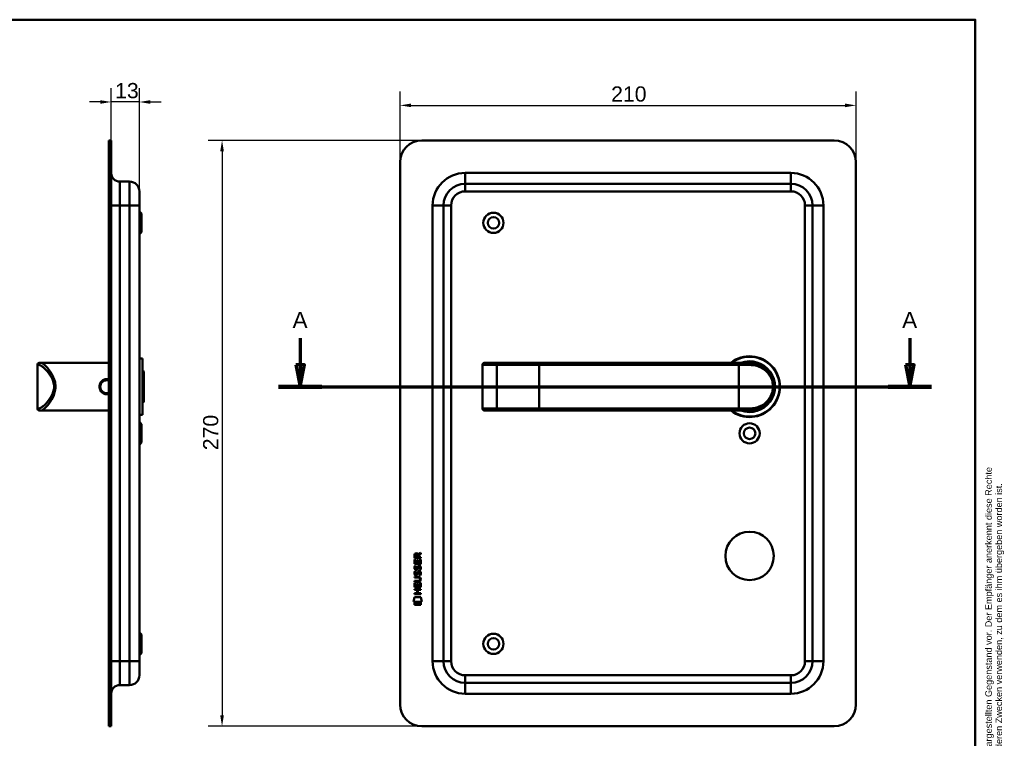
# Model space of a CAD drawing. Header units: millimetres. Extents: x 20 to 833, y 20 to 574.
# Tile 6 of 6: x 380 to 833, y 243 to 574. Entities that reach past the tile are written whole.
import ezdxf
from ezdxf.enums import TextEntityAlignment as Align

# ---------------------------------------------------------------- set-up
doc = ezdxf.new("R2010")
doc.units = ezdxf.units.MM
doc.header["$LTSCALE"] = 2
for name, color, linetype, lineweight in [('Bemaßungen(DIN)', 7, 'Continuous', 25), ('Schnittansichtslinien(DIN)', 7, 'Continuous', 70), ('Sichtbare Kanten(DIN)', 7, 'Continuous', 50), ('Sichtbare tangentiale Kanten(DIN)', 7, 'Continuous', 50), ('Skizziergeometrie(DIN)', 7, 'Continuous', 50), ('Skizzierlinie(DIN)', 7, 'Continuous', 25), ('Symbole(DIN)', 7, 'Continuous', 25)]:
    doc.layers.add(name, color=color, linetype=linetype, lineweight=lineweight)
doc.styles.add('Aktuell-DIN', font='arial.ttf')
doc.styles.add('Aktuell-DINGroßer Text', font='arial.ttf')
doc.styles.add('STANDARD-DIN~0', font='arial.ttf')
doc.styles.add('Textstil10', font='arial.ttf')
doc.styles.add('Textstil41', font='arial.ttf', dxfattribs={"width": 0.8})
doc.styles.add('Textstil83', font='arial.ttf', dxfattribs={"width": 0.8})
doc.dimstyles.new('CAD-LAN', dxfattribs={"dimscale": 2, "dimtxt": 3.5, "dimasz": 2.5, "dimexe": 3.175, "dimexo": 0, "dimgap": 0.8, "dimtad": 1, "dimrnd": 1e-08, "dimtxsty": 'STANDARD-DIN~0', "dimcen": 0.09, "dimdle": 10, "dimclrd": 250, "dimclre": 250, "dimclrt": 250, "dimadec": 0, "dimazin": 2, "dimtfac": 1, "dimtmove": 0, "dimatfit": 3, "dimfxl": 1, "dimtolj": 1, "dimtzin": 0, "dimlwd": 25, "dimlwe": 25, "dimarcsym": 0})

# ---------------------------------------------------------------- blocks, each defined once
blk = doc.blocks.new('Ränder Standardrahmen')
at = {"layer": 'Skizziergeometrie(DIN)', "flags": 128}
blk.add_lwpolyline([(10, 10), (10, 287), (410, 287), (410, 10), (10, 10)], dxfattribs=at)
blk = doc.blocks.new('Schriftfelder Heusser')
at = {"layer": 'Skizziergeometrie(DIN)'}
for p, q in [((101, 229.92), (101, 236.92)), ((101, 236.92), (291, 236.92)), ((111, 229.92), (111, 236.92)), ((123, 229.92), (123, 236.92)), ((232, 229.92), (232, 236.92)), ((256, 229.92), (256, 236.92)), ((291, 236.92), (291, 229.92)), ((101, 191.42), (101, 229.92)), ((101, 229.92), (291, 229.92)), ((111, 229.92), (111, 221.42)), ((123, 229.92), (123, 221.42)), ((232, 229.92), (232, 221.42)), ((256, 229.92), (256, 221.42)), ((291, 229.92), (291, 191.42)), ((101, 221.42), (291, 221.42)), ((150, 221.42), (150, 204.42)), ((198.85, 221.42), (198.85, 204.42)), ((216.35, 221.42), (216.35, 204.42)), ((238.35, 221.42), (238.35, 204.42)), ((278, 221.42), (278, 191.42)), ((278, 208.67), (291, 208.67)), ((101, 204.42), (291, 204.42)), ((142, 204.42), (142, 191.42)), ((236, 204.42), (236, 191.42)), ((278, 200.17), (291, 200.17)), ((291, 191.42), (101, 191.42))]:
    blk.add_line(p, q, dxfattribs=at)
at = {"layer": 'Skizzierlinie(DIN)'}
for p, q in [((113.5, 221.42), (113.5, 204.42)), ((118, 221.42), (118, 204.42)), ((162.35, 221.42), (162.35, 204.42)), ((166.85, 221.42), (166.85, 204.42)), ((113.5, 217.17), (150, 217.17)), ((162.35, 217.17), (278, 217.17)), ((113.5, 212.92), (150, 212.92)), ((162.35, 212.92), (278, 212.92)), ((113.5, 208.67), (150, 208.67)), ((162.35, 208.67), (278, 208.67))]:
    blk.add_line(p, q, dxfattribs=at)
for centre in [(115.75, 219.25), (164.6, 219.25), (115.75, 215.04), (164.6, 215.04), (115.75, 210.79), (164.6, 210.79), (115.75, 206.54), (164.6, 206.54)]:
    blk.add_circle(centre, 1.75, dxfattribs=at)
at = {"layer": 'Symbole(DIN)', "color": 7, "insert": (293.33, 191.7), "char_height": 1.5, "width": 182.3003, "attachment_point": 1, "rotation": 90, "line_spacing_factor": 0.944221, "style": 'Aktuell-DIN'}
blk.add_mtext('\\fArial|b0|i0;\\H1.5000;Die Schlossfabrik Heusser AG ist Eigentümerin dieses Dokumentes und behält sich alle Rechte an diesem und dem dargestellten Gegenstand vor. Der Empfänger anerkennt diese Rechte\\Pund wird das Dokument nicht ohne schriftliche Ermächtigung der Eigentümerin Dritten zugänglich machen oder zu anderen Zwecken verwenden, zu dem es ihm übergeben worden ist.\\P ', dxfattribs=at)
at = {"layer": 'Symbole(DIN)', "color": 179, "true_color": 0x262659, "style": 'Aktuell-DIN'}
for s, insert, char_height, attachment_point in [('Pos.', (106, 227), 2.489, 2), ('Menge', (117, 227), 2.489, 2), ('Benennung', (125.81, 225.38), 2.489, 4), ('B-Nummer', (234.74, 225.62), 2.489, 4), ('Material', (265.02, 225.62), 2.489, 5), ('\\fArial|b0|i0;a', (115.81, 219.53), 2, 5), ('\\fArial|b0|i0;e', (164.54, 219.53), 2, 5), ('\\fArial|b0|i0;Gezeichnet', (200.05, 219.23), 2, 4), ('\\fArial|b0|i0;b', (115.75, 215), 2, 5), ('\\fArial|b0|i0;f', (164.55, 215.06), 2, 5), ('\\fArial|b0|i0;Freigegeben', (199.92, 216), 2, 1), ('\\fArial|b0|i0;c', (115.75, 211.01), 2, 5), ('\\fArial|b0|i0;g', (164.63, 211.05), 2, 5), ('\\fArial|b0|i0;Projekt', (200, 211.98), 2, 1), ('\\fArial|b0|i0;d', (115.76, 206.55), 2, 5), ('\\fArial|b0|i0;h', (164.55, 206.57), 2, 5), ('\\fArial|b0|i0;CAD-Nr.', (200, 207.5), 2, 1), ('\\fArial|b0|i0;\\H2.0000;Massstab', (284.39, 206.37), 2, 5), ('\\fArial|b0|i0;\\H2.0000;Baugruppe', (143.1, 203.73), 2, 1), ('\\fArial|b0|i0;Zeichnungs-Nr.', (237, 203.5), 2, 1), ('\\fArial|b0|i0;\\H2.5000;4853 Murgenthal', (113.33, 192.46), 2.5, 7)]:
    blk.add_mtext(s, dxfattribs=dict(at, insert=insert, char_height=char_height, attachment_point=attachment_point))
at = {"layer": 'Symbole(DIN)', "color": 179, "true_color": 0x262659, "attachment_point": 5, "style": 'Aktuell-DIN'}
for s, insert, char_height, width in [('Änd.', (107.21, 213), 2.489, 12.3494), ('Änd.', (156.12, 212.76), 2.489, 12.3494), ('\\fArial|b0|i0;Änderung', (284.51, 202.33), 2, 12.1143)]:
    blk.add_mtext(s, dxfattribs=dict(at, insert=insert, char_height=char_height, width=width))
at = {"layer": 'Symbole(DIN)', "color": 7, "insert": (143.1, 196.62), "char_height": 4.5, "width": 90.18, "attachment_point": 4, "style": 'Aktuell-DIN'}
blk.add_mtext('\\fArial|b0|i0;\\W0.90;\\H4.5000;Heusser-Muschel Serie 6  EN179', dxfattribs=at)
at = {"layer": 'Symbole(DIN)', "color": 179, "true_color": 0x262659, "style": 'Textstil10'}
blk.add_attdef('ERSTELLUNGSDATUM_001', (217.26, 218.29), '', height=2, dxfattribs=at)
at = {"layer": 'Symbole(DIN)', "color": 179, "true_color": 0x262659}
for tag, height, style, p in [('AUTOR', 2.49, 'Aktuell-DIN', (240.03, 219.26)), ('KONTROLLDATUM', 2, 'Textstil10', (217.42, 215.04)), ('KONTROLLIERT_VON', 2, 'Textstil10', (239.98, 215.05))]:
    blk.add_attdef(tag, text='', height=height, dxfattribs=dict(at, style=style)).set_placement(p, align=Align.MIDDLE_LEFT)
at = {"layer": 'Symbole(DIN)', "color": 7, "style": 'Textstil83', "width": 0.8}
blk.add_attdef('Anfänglicher_Ansichtsmaßstab_001', (281.57, 213.34), '', height=2.3, dxfattribs=at)
at = {"layer": 'Symbole(DIN)', "color": 179, "true_color": 0x262659, "style": 'Textstil10'}
blk.add_attdef('PROJEKT', text='', height=2, dxfattribs=at).set_placement((217.77, 209.72), align=Align.BOTTOM_LEFT)
at = {"layer": 'Symbole(DIN)', "color": 7, "style": 'Textstil41', "width": 0.8}
blk.add_attdef('STATUS', text='', height=5, dxfattribs=at).set_placement((284.53, 195.86), align=Align.MIDDLE_CENTER)
blk = doc.blocks.new('*D19')
at = {"layer": 'Bemaßungen(DIN)', "color": 250, "linetype": 'Continuous', "lineweight": 25, "true_color": 0x3f3f3f, "transparency": 16777216}
for p, q in [((422.02, 518.38), (422.02, 542.42)), ((435.02, 494.88), (435.02, 542.42)), ((417.02, 536.07), (412.02, 536.07)), ((435.02, 536.07), (422.02, 536.07)), ((440.02, 536.07), (445.02, 536.07))]:
    blk.add_line(p, q, dxfattribs=at)
at = {"layer": 'Bemaßungen(DIN)', "color": 250, "linetype": 'Continuous', "true_color": 0x3f3f3f, "transparency": 16777216}
for points in [[(417.02, 536.9), (417.02, 535.24), (422.02, 536.07)], [(440.02, 536.9), (440.02, 535.24), (435.02, 536.07)]]:
    blk.add_solid(points, dxfattribs=at)
at = {"layer": 'Defpoints', "color": 0, "linetype": 'Continuous', "transparency": 16777216}
for p in [(422.02, 536.07), (422.02, 518.38), (435.02, 494.88)]:
    blk.add_point(p, dxfattribs=at)
at = {"layer": 'Bemaßungen(DIN)', "color": 250, "linetype": 'Continuous', "lineweight": 25, "true_color": 0x3f3f3f, "transparency": 16777216, "insert": (423.84, 544.82), "char_height": 7, "attachment_point": 1, "style": 'STANDARD-DIN~0'}
blk.add_mtext('\\A1;13', dxfattribs=at)
blk = doc.blocks.new('*D20')
at = {"layer": 'Bemaßungen(DIN)', "color": 250, "linetype": 'Continuous', "lineweight": 25, "true_color": 0x3f3f3f, "transparency": 16777216}
for p, q in [((555.1, 508.38), (555.1, 540.86)), ((765.1, 508.38), (765.1, 540.86)), ((560.1, 534.51), (760.1, 534.51))]:
    blk.add_line(p, q, dxfattribs=at)
at = {"layer": 'Bemaßungen(DIN)', "color": 250, "linetype": 'Continuous', "true_color": 0x3f3f3f, "transparency": 16777216}
for points in [[(560.1, 535.35), (560.1, 533.68), (555.1, 534.51)], [(760.1, 535.35), (760.1, 533.68), (765.1, 534.51)]]:
    blk.add_solid(points, dxfattribs=at)
at = {"layer": 'Defpoints', "color": 0, "linetype": 'Continuous', "transparency": 16777216}
for p in [(765.1, 534.51), (555.1, 508.38), (765.1, 508.38)]:
    blk.add_point(p, dxfattribs=at)
at = {"layer": 'Bemaßungen(DIN)', "color": 250, "linetype": 'Continuous', "lineweight": 25, "true_color": 0x3f3f3f, "transparency": 16777216, "insert": (652.31, 543.26), "char_height": 7, "attachment_point": 1, "style": 'STANDARD-DIN~0'}
blk.add_mtext('\\A1;210', dxfattribs=at)
blk = doc.blocks.new('*D21')
at = {"layer": 'Bemaßungen(DIN)', "color": 250, "linetype": 'Continuous', "lineweight": 25, "true_color": 0x3f3f3f, "transparency": 16777216}
for p, q in [((565.1, 518.38), (466.75, 518.38)), ((473.1, 513.38), (473.1, 253.38)), ((565.1, 248.38), (466.75, 248.38))]:
    blk.add_line(p, q, dxfattribs=at)
at = {"layer": 'Bemaßungen(DIN)', "color": 250, "linetype": 'Continuous', "true_color": 0x3f3f3f, "transparency": 16777216}
for points in [[(472.26, 513.38), (473.93, 513.38), (473.1, 518.38)], [(472.26, 253.38), (473.93, 253.38), (473.1, 248.38)]]:
    blk.add_solid(points, dxfattribs=at)
at = {"layer": 'Defpoints', "color": 0, "linetype": 'Continuous', "transparency": 16777216}
for p in [(565.1, 518.38), (473.1, 248.38), (565.1, 248.38)]:
    blk.add_point(p, dxfattribs=at)
at = {"layer": 'Bemaßungen(DIN)', "color": 250, "linetype": 'Continuous', "lineweight": 25, "true_color": 0x3f3f3f, "transparency": 16777216, "insert": (464.35, 375.6), "char_height": 7, "attachment_point": 1, "rotation": 90, "style": 'STANDARD-DIN~0'}
blk.add_mtext('\\A1;270', dxfattribs=at)
blk = doc.blocks.new('2DTransSchnitt0')
at = {"layer": 'Schnittansichtslinien(DIN)', "linetype": 'Continuous'}
for p, q in [((254.54, 213.62), (254.54, 207.44)), ((394.93, 213.62), (394.93, 207.44)), ((253.54, 207.44), (254.54, 202.44)), ((255.54, 207.44), (253.54, 207.44)), ((254.54, 207.44), (254.54, 202.44)), ((254.54, 202.44), (255.54, 207.44)), ((393.93, 207.44), (394.93, 202.44)), ((395.93, 207.44), (393.93, 207.44)), ((394.93, 207.44), (394.93, 202.44)), ((394.93, 202.44), (395.93, 207.44)), ((249.54, 202.44), (399.93, 202.44))]:
    blk.add_line(p, q, dxfattribs=at)
at = {"layer": 'Schnittansichtslinien(DIN)', "linetype": 'Continuous', "lineweight": 140}
for p, q in [((249.54, 202.44), (259.54, 202.44)), ((389.93, 202.44), (399.93, 202.44))]:
    blk.add_line(p, q, dxfattribs=at)
at = {"layer": 'Schnittansichtslinien(DIN)', "linetype": 'Continuous', "flags": 128}
for points in [[(253.54, 207.44), (254.54, 202.44), (255.54, 207.44), (253.54, 207.44)], [(393.93, 207.44), (394.93, 202.44), (395.93, 207.44), (393.93, 207.44)]]:
    blk.add_lwpolyline(points, dxfattribs=at)
at = {"layer": 'Schnittansichtslinien(DIN)'}
for points in [[(253.54, 207.44), (254.54, 202.44), (255.54, 207.44), (253.54, 207.44)], [(393.93, 207.44), (394.93, 202.44), (395.93, 207.44), (393.93, 207.44)]]:
    blk.add_solid(points, dxfattribs=at)
at = {"layer": 'Schnittansichtslinien(DIN)', "char_height": 3.73, "attachment_point": 7, "style": 'Aktuell-DINGroßer Text'}
for insert in [(252.78, 215.94), (393.17, 215.94)]:
    blk.add_mtext('A', dxfattribs=dict(at, insert=insert))

msp = doc.modelspace()

# ---------------------------------------------------------------- linework, layer by layer
at = {"layer": 'Sichtbare Kanten(DIN)'}
for p, q in [((422.023, 518.38), (421.023, 518.38)), ((421.023, 508.38), (421.023, 518.38)), ((422.023, 518.38), (422.023, 508.38)), ((755.095, 518.38), (565.095, 518.38)), ((421.023, 258.38), (421.023, 508.38)), ((422.023, 258.38), (422.023, 508.38)), ((555.095, 508.38), (555.095, 258.38)), ((765.095, 258.38), (765.095, 508.38)), ((426.023, 499.38), (430.523, 499.38)), ((435.023, 494.88), (435.023, 488.38)), ((735.095, 498.38), (585.095, 498.38)), ((435.023, 278.38), (435.023, 488.38)), ((436.023, 484.63), (435.023, 485.63)), ((575.095, 488.38), (575.095, 278.38)), ((745.095, 278.38), (745.095, 488.38)), ((436.023, 484.63), (436.023, 476.13)), ((436.023, 476.13), (435.023, 475.13)), ((436.523, 417.88), (435.023, 417.88)), ((436.523, 391.88), (436.523, 417.88)), ((388.023, 414.88), (388.023, 394.88)), ((389.023, 415.88), (389.693, 415.88)), ((394.023, 415.88), (389.693, 415.88)), ((421.023, 415.88), (394.023, 415.88)), ((593.045, 414.88), (593.045, 394.88)), ((594.045, 415.88), (594.064, 415.88)), ((600.618, 415.88), (594.064, 415.88)), ((600.535, 415.876), (600.535, 415.876)), ((619.095, 415.88), (600.618, 415.88)), ((711.095, 415.88), (619.095, 415.88)), ((711.095, 415.88), (716.095, 415.88)), ((716.712, 415.862), (716.712, 415.863)), ((437.023, 411.88), (436.523, 412.38)), ((437.023, 411.88), (437.023, 397.88)), ((437.023, 397.88), (436.523, 397.38)), ((389.693, 393.88), (389.023, 393.88)), ((394.023, 393.88), (389.693, 393.88)), ((421.023, 393.88), (394.023, 393.88)), ((436.523, 391.88), (435.023, 391.88)), ((594.064, 393.88), (594.045, 393.88)), ((594.064, 393.88), (600.618, 393.88)), ((600.618, 393.88), (619.095, 393.88)), ((619.095, 393.88), (711.095, 393.88)), ((716.095, 393.88), (711.095, 393.88)), ((436.023, 387.63), (435.023, 388.63)), ((436.023, 387.63), (436.023, 379.13)), ((436.023, 379.13), (435.023, 378.13)), ((561.757, 325.901), (561.759, 327.214)), ((562.107, 327.17), (562.106, 326.282)), ((563.124, 326.281), (563.125, 327.169)), ((563.422, 327.53), (564.617, 328.32)), ((564.617, 327.886), (563.474, 327.131)), ((563.474, 327.131), (563.474, 326.281)), ((564.617, 328.32), (564.617, 327.886)), ((561.754, 323.171), (561.756, 325.175)), ((564.613, 323.168), (561.754, 323.171)), ((561.756, 325.175), (562.104, 325.175)), ((564.615, 325.899), (561.757, 325.901)), ((561.926, 322.397), (562.265, 322.296)), ((562.104, 325.175), (562.103, 323.547)), ((562.103, 323.547), (562.998, 323.547)), ((562.106, 326.282), (563.124, 326.281)), ((562.998, 323.547), (562.999, 324.994)), ((562.999, 324.994), (563.347, 324.993)), ((563.347, 324.993), (563.346, 323.546)), ((563.346, 323.546), (564.265, 323.546)), ((563.474, 326.281), (564.615, 326.28)), ((563.855, 322.094), (563.843, 322.094)), ((564.265, 323.546), (564.266, 325.193)), ((564.266, 325.193), (564.615, 325.192)), ((564.615, 325.192), (564.613, 323.168)), ((564.615, 326.28), (564.615, 325.899)), ((561.924, 319.85), (562.263, 319.75)), ((562.12, 318.519), (562.128, 318.501)), ((562.123, 321.065), (562.13, 321.048)), ((562.804, 318.421), (562.815, 318.438)), ((562.806, 320.967), (562.817, 320.984)), ((563.853, 319.547), (563.841, 319.547)), ((561.746, 312.433), (561.747, 314.437)), ((561.747, 314.437), (562.096, 314.437)), ((561.748, 315.008), (561.748, 315.385)), ((561.748, 315.385), (563.418, 315.384)), ((563.394, 315.007), (561.748, 315.008)), ((561.749, 316.943), (561.75, 317.32)), ((563.419, 316.942), (561.749, 316.943)), ((561.75, 317.32), (563.395, 317.319)), ((562.096, 314.437), (562.095, 312.81)), ((562.989, 312.809), (562.99, 314.256)), ((562.99, 314.256), (563.339, 314.256)), ((563.339, 314.256), (563.338, 312.809)), ((564.256, 312.808), (564.257, 314.455)), ((564.257, 314.455), (564.606, 314.455)), ((564.299, 316.157), (564.299, 316.166)), ((564.606, 314.455), (564.604, 312.431)), ((561.742, 309.705), (562.985, 309.704)), ((561.742, 309.328), (561.742, 309.705)), ((564.601, 309.325), (561.742, 309.328)), ((561.744, 311.262), (561.744, 311.639)), ((561.744, 311.639), (564.602, 311.637)), ((562.987, 311.261), (561.744, 311.262)), ((564.604, 312.431), (561.746, 312.433)), ((562.095, 312.81), (562.989, 312.809)), ((562.985, 309.704), (562.987, 311.261)), ((563.338, 312.809), (564.256, 312.808)), ((563.343, 311.261), (563.342, 309.703)), ((563.342, 309.703), (564.601, 309.702)), ((564.602, 311.26), (563.343, 311.261)), ((564.601, 309.702), (564.601, 309.325)), ((564.602, 311.637), (564.602, 311.26)), ((561.211, 305.751), (561.67, 307.883)), ((565.126, 305.747), (561.211, 305.751)), ((561.669, 304.323), (561.67, 305.465)), ((564.666, 304.32), (561.669, 304.323)), ((561.67, 307.883), (564.676, 307.881)), ((561.67, 305.465), (564.667, 305.462)), ((564.667, 305.462), (564.666, 304.32)), ((564.676, 307.881), (565.126, 305.747)), ((436.023, 290.63), (435.023, 291.63)), ((436.023, 290.63), (436.023, 282.13)), ((436.023, 282.13), (435.023, 281.13)), ((435.023, 278.38), (435.023, 271.88)), ((585.095, 268.38), (735.095, 268.38)), ((426.023, 267.38), (430.523, 267.38)), ((421.023, 248.38), (421.023, 258.38)), ((422.023, 258.38), (422.023, 248.38)), ((421.023, 248.38), (422.023, 248.38)), ((565.095, 248.38), (755.095, 248.38))]:
    msp.add_line(p, q, dxfattribs=at)
for centre, radius in [((598.095, 480.38), 4.65), ((598.095, 480.38), 2.65), ((716.095, 383.38), 4.65), ((716.095, 383.38), 2.65), ((716.095, 326.88), 11.15), ((598.095, 286.38), 4.65), ((598.095, 286.38), 2.65)]:
    msp.add_circle(centre, radius, dxfattribs=at)
for centre, radius, start, end in [((565.095, 508.38), 10, 90, 180), ((755.095, 508.38), 10, 0, 90), ((426.023, 503.38), 4, 180, 270), ((430.523, 494.88), 4.5, 0, 90), ((585.095, 488.38), 10, 90, 180), ((735.095, 488.38), 10, 0, 90), ((716.095, 404.88), 14, 231.78679, 128.21321), ((716.095, 404.88), 13.8, 232.8542, 127.1458), ((389.023, 414.88), 1, 90, 180), ((594.045, 414.88), 1, 90, 180), ((716.095, 404.88), 11.7, 250.08028, 109.91972), ((716.095, 404.88), 11.6, 251.49137, 108.50863), ((716.095, 404.88), 11.5, 253.04257, 106.95743), ((716.095, 404.88), 11.3, 256.76803, 103.23197), ((718.327, 414.988), 0.85, 191.30641, 191.31068), ((718.327, 414.988), 0.85, 119.32679, 119.34498), ((718.327, 414.988), 0.85, 328.72467, 328.72601), ((728.418, 417.578), 8.678, 196.40238, 196.4042), ((389.023, 394.88), 1, 180, 270), ((594.045, 394.88), 1, 180, 270), ((585.095, 278.38), 10, 180, 270), ((735.095, 278.38), 10, 270, 0), ((430.523, 271.88), 4.5, 270, 0), ((426.023, 263.38), 4, 90, 180), ((565.095, 258.38), 10, 180, 270), ((755.095, 258.38), 10, 270, 0)]:
    msp.add_arc(centre, radius, start, end, dxfattribs=at)
for centre, major_axis, ratio, start_param, end_param in [((563.286, 326.398), (-0.976, 1.274), 0.5180415, 5.9043613, 6.8771057), ((561.893, 326.317), (-1.242, -1.64), 0.5994938, 2.7365723, 3.5673799), ((563.195, 320.407), (0.839, 1.642), 0.4591024, 5.9761877, 6.4975755), ((563.472, 321.876), (1.192, 3.54), 0.2215161, 2.8263053, 2.8854462), ((563.388, 324.176), (1.103, 3.296), 0.2312948, 2.8124619, 2.8734213), ((562.873, 319.321), (0.583, 1.012), 0.541605, 2.7569093, 3.2147406), ((562.868, 321.859), (0.574, 1.004), 0.5438409, 2.7534304, 3.2137241), ((562.746, 318.445), (0.098, 0.139), 0.3641716, 4.4844927, 4.7925708), ((562.748, 320.992), (0.098, 0.139), 0.3641716, 4.4844927, 4.7925708), ((563.194, 317.862), (0.838, 1.64), 0.4594521, 5.9760112, 6.497704), ((559.578, 319.689), (4.808, -4.323), 0.3742014, 5.888113, 6.6064523), ((559.574, 312.645), (4.814, 4.313), 0.3742661, 5.9599282, 6.6783921), ((540.866, 335.993), (23.266, -20.361), 0.1371339, 6.127502, 6.402435)]:
    msp.add_ellipse(centre, major_axis=major_axis, ratio=ratio, start_param=start_param, end_param=end_param, dxfattribs=at)
for points, knots in [([(716.095, 393.88), (716.961, 393.88), (718.676, 394.087), (721.759, 395.213), (724.829, 397.677), (726.746, 401.279), (727.212, 404.87), (726.928, 407.107), (726.421, 408.739), (725.758, 410.246), (724.231, 412.566), (721.759, 414.547), (718.673, 415.673), (716.961, 415.88), (716.095, 415.88)], [-3.4261334, -3.4261334, -3.4261334, -3.4261334, -3.1814096, -2.9366858, -2.4472382, -1.9577905, -1.7130667, -1.4683429, -1.345981, -1.2236191, -0.9788953, -0.4894476, -0.2447238, 0, 0, 0, 0]), ([(420.023, 408.359), (420.023, 408.359), (420.023, 408.359), (420.023, 408.359), (419.517, 408.359), (418.506, 408.115), (417.31, 407.124), (416.636, 405.689), (416.632, 403.525), (417.998, 401.76), (419.856, 401.322), (420.701, 401.456), (421.023, 401.559)], [-0.0000185, -0.0000185, -0.0000185, -0.0000185, 0, 0, 0, 0.1510764, 0.3021528, 0.4532292, 0.6043056, 0.9064584, 1.0575348, 1.1585853, 1.1585853, 1.1585853, 1.1585853]), ([(421.023, 402.052), (420.704, 401.939), (420.364, 401.88), (420.024, 401.88), (419.572, 401.88), (419.12, 401.984), (418.717, 402.179), (417.91, 402.569), (417.301, 403.331), (417.099, 404.207), (416.999, 404.645), (416.998, 405.111), (417.099, 405.551), (417.2, 405.99), (417.4, 406.403), (417.678, 406.752), (417.957, 407.1), (418.313, 407.385), (418.716, 407.58), (419.12, 407.776), (419.571, 407.88), (420.023, 407.88), (420.023, 407.88), (420.023, 407.88), (420.023, 407.88)], [0.9438046, 0.9438046, 0.9438046, 0.9438046, 1.0575348, 1.0575348, 1.0575348, 1.2086112, 1.2086112, 1.2086112, 1.510764, 1.510764, 1.510764, 1.6618403, 1.6618403, 1.6618403, 1.8129167, 1.8129167, 1.8129167, 1.9639931, 1.9639931, 1.9639931, 2.1150695, 2.1150695, 2.1150695, 2.115088, 2.115088, 2.115088, 2.115088]), ([(564.299, 316.166), (564.299, 316.213), (564.297, 316.26), (564.28, 316.395), (564.258, 316.483), (564.184, 316.633), (564.137, 316.695), (564.017, 316.801), (563.946, 316.841), (563.729, 316.924), (563.57, 316.942), (563.419, 316.942)], [0, 0, 0, 0, 0.01400423, 0.01400423, 0.0408947, 0.0408947, 0.06439039, 0.06439039, 0.08887549, 0.08887549, 0.13413559, 0.13413559, 0.13413559, 0.13413559])]:
    msp.add_open_spline(points, degree=3, knots=knots, dxfattribs=at)
for points in [[(421.023, 408.2), (420.7, 408.304), (420.362, 408.358), (420.023, 408.359)], [(420.023, 407.88), (420.363, 407.88), (420.703, 407.821), (421.023, 407.708)], [(561.759, 327.214), (561.773, 327.656), (562.005, 328.118), (562.618, 328.117)], [(563.125, 327.169), (563.125, 327.443), (563.038, 327.768), (562.623, 327.768)], [(561.725, 321.721), (561.743, 321.86), (561.784, 322.067), (561.855, 322.24)], [(561.855, 322.24), (561.875, 322.289), (561.926, 322.397), (561.926, 322.397)], [(562.265, 322.296), (562.265, 322.296), (562.145, 321.97), (562.11, 321.832)], [(562.998, 321.503), (563.082, 321.87), (563.184, 322.082), (563.325, 322.249)], [(563.325, 322.249), (563.418, 322.359), (563.548, 322.432), (563.728, 322.456)], [(563.843, 322.094), (563.721, 322.094), (563.646, 322.061), (563.572, 321.976)], [(563.728, 322.456), (564.015, 322.494), (564.298, 322.394), (564.492, 322.077)], [(564.492, 322.077), (564.602, 321.897), (564.656, 321.678), (564.655, 321.408)], [(561.8, 318.372), (561.71, 318.612), (561.681, 318.846), (561.723, 319.174)], [(561.803, 320.918), (561.712, 321.159), (561.683, 321.392), (561.725, 321.721)], [(561.723, 319.174), (561.741, 319.313), (561.782, 319.52), (561.853, 319.693)], [(562.36, 317.911), (562.136, 317.944), (561.907, 318.089), (561.8, 318.372)], [(562.362, 320.458), (562.138, 320.491), (561.909, 320.636), (561.803, 320.918)], [(561.853, 319.693), (561.873, 319.743), (561.924, 319.85), (561.924, 319.85)], [(562.108, 319.285), (562.044, 319.033), (562.037, 318.809), (562.096, 318.593)], [(562.11, 321.832), (562.046, 321.579), (562.04, 321.355), (562.098, 321.139)], [(562.263, 319.75), (562.263, 319.75), (562.143, 319.423), (562.108, 319.285)], [(562.332, 318.289), (562.479, 318.229), (562.668, 318.264), (562.773, 318.379)], [(562.335, 320.835), (562.481, 320.775), (562.67, 320.811), (562.775, 320.926)], [(562.514, 317.898), (562.414, 317.9), (562.393, 317.906), (562.36, 317.911)], [(562.517, 320.445), (562.416, 320.446), (562.395, 320.453), (562.362, 320.458)], [(563.142, 318.263), (563.027, 318.053), (562.832, 317.894), (562.514, 317.898)], [(563.144, 320.809), (563.029, 320.6), (562.834, 320.441), (562.517, 320.445)], [(562.815, 318.438), (562.884, 318.547), (562.941, 318.711), (562.996, 318.956)], [(562.817, 320.984), (562.886, 321.094), (562.943, 321.257), (562.998, 321.503)], [(562.996, 318.956), (563.08, 319.324), (563.182, 319.535), (563.323, 319.703)], [(563.335, 318.806), (563.281, 318.566), (563.218, 318.401), (563.142, 318.263)], [(563.337, 321.352), (563.283, 321.112), (563.22, 320.947), (563.144, 320.809)], [(563.323, 319.703), (563.416, 319.813), (563.546, 319.885), (563.726, 319.909)], [(563.384, 319.004), (563.376, 318.974), (563.336, 318.808), (563.335, 318.806)], [(563.386, 321.551), (563.378, 321.521), (563.338, 321.355), (563.337, 321.352)], [(563.57, 319.429), (563.499, 319.341), (563.438, 319.202), (563.384, 319.004)], [(563.572, 321.976), (563.501, 321.887), (563.44, 321.749), (563.386, 321.551)], [(563.841, 319.547), (563.719, 319.547), (563.644, 319.514), (563.57, 319.429)], [(563.726, 319.909), (564.013, 319.948), (564.296, 319.847), (564.49, 319.531)], [(564.045, 317.964), (564.045, 317.964), (564.199, 318.218), (564.258, 318.503)], [(564.413, 317.878), (564.393, 317.882), (564.045, 317.964), (564.045, 317.964)], [(564.047, 320.511), (564.047, 320.511), (564.202, 320.765), (564.26, 321.05)], [(564.415, 320.424), (564.395, 320.429), (564.047, 320.511), (564.047, 320.511)], [(564.258, 318.503), (564.327, 318.836), (564.327, 319.112), (564.221, 319.31)], [(564.26, 321.05), (564.329, 321.383), (564.329, 321.659), (564.223, 321.856)], [(564.638, 318.596), (564.608, 318.265), (564.45, 317.935), (564.413, 317.878)], [(564.64, 321.143), (564.61, 320.811), (564.452, 320.482), (564.415, 320.424)], [(564.49, 319.531), (564.6, 319.35), (564.654, 319.131), (564.653, 318.862)], [(564.653, 318.862), (564.653, 318.777), (564.647, 318.691), (564.638, 318.596)], [(564.655, 321.408), (564.655, 321.323), (564.649, 321.237), (564.64, 321.143)]]:
    msp.add_open_spline(points, degree=3, dxfattribs=at)
at = {"layer": 'Sichtbare tangentiale Kanten(DIN)'}
for p, q in [((421.023, 508.38), (422.023, 508.38)), ((426.023, 499.38), (426.023, 488.38)), ((430.523, 488.38), (430.523, 499.38)), ((585.095, 503.38), (585.095, 498.38)), ((585.095, 503.38), (735.095, 503.38)), ((735.095, 503.38), (735.095, 498.38)), ((585.095, 494.88), (585.095, 498.38)), ((735.095, 494.88), (585.095, 494.88)), ((735.095, 494.88), (735.095, 498.38)), ((426.023, 488.38), (422.023, 488.38)), ((426.023, 488.38), (430.523, 488.38)), ((426.023, 278.38), (426.023, 488.38)), ((430.523, 488.38), (435.023, 488.38)), ((430.523, 488.38), (430.523, 278.38)), ((570.095, 488.38), (575.095, 488.38)), ((570.095, 278.38), (570.095, 488.38)), ((578.595, 488.38), (575.095, 488.38)), ((578.595, 488.38), (578.595, 278.38)), ((741.595, 488.38), (745.095, 488.38)), ((741.595, 278.38), (741.595, 488.38)), ((750.095, 488.38), (745.095, 488.38)), ((750.095, 488.38), (750.095, 278.38)), ((388.728, 414.88), (388.023, 414.88)), ((593.103, 414.88), (593.045, 414.88)), ((593.103, 394.88), (593.103, 414.88)), ((593.103, 414.88), (599.657, 414.88)), ((599.657, 414.88), (619.095, 414.88)), ((599.657, 394.88), (599.657, 414.88)), ((619.095, 415.88), (619.095, 414.88)), ((619.095, 414.88), (619.095, 394.88)), ((619.095, 414.88), (711.095, 414.88)), ((711.095, 415.88), (711.095, 414.88)), ((711.095, 414.88), (711.095, 394.88)), ((716.359, 414.88), (711.095, 414.88)), ((420.023, 408.358), (420.023, 407.88)), ((726.531, 408.358), (726.531, 408.357)), ((388.023, 394.88), (388.728, 394.88)), ((593.045, 394.88), (593.103, 394.88)), ((599.657, 394.88), (593.103, 394.88)), ((619.095, 394.88), (599.657, 394.88)), ((711.095, 394.88), (619.095, 394.88)), ((619.095, 393.88), (619.095, 394.88)), ((711.095, 394.88), (716.359, 394.88)), ((711.095, 393.88), (711.095, 394.88)), ((426.023, 278.38), (422.023, 278.38)), ((426.023, 278.38), (430.523, 278.38)), ((426.023, 278.38), (426.023, 267.38)), ((430.523, 278.38), (435.023, 278.38)), ((430.523, 267.38), (430.523, 278.38)), ((570.095, 278.38), (575.095, 278.38)), ((578.595, 278.38), (575.095, 278.38)), ((741.595, 278.38), (745.095, 278.38)), ((750.095, 278.38), (745.095, 278.38)), ((585.095, 268.38), (585.095, 271.88)), ((585.095, 271.88), (735.095, 271.88)), ((585.095, 268.38), (585.095, 263.38)), ((735.095, 271.88), (735.095, 268.38)), ((735.095, 263.38), (735.095, 268.38)), ((735.095, 263.38), (585.095, 263.38)), ((422.023, 258.38), (421.023, 258.38))]:
    msp.add_line(p, q, dxfattribs=at)
for centre, radius, start, end in [((585.095, 488.38), 15, 90, 180), ((735.095, 488.38), 15, 0, 90), ((585.095, 488.38), 6.5, 90, 180), ((735.095, 488.38), 6.5, 0, 90), ((585.095, 278.38), 15, 180, 270), ((585.095, 278.38), 6.5, 180, 270), ((735.095, 278.38), 6.5, 270, 0), ((735.095, 278.38), 15, 270, 0)]:
    msp.add_arc(centre, radius, start, end, dxfattribs=at)
for centre, major_axis, ratio, start_param, end_param in [((389.693, 414.88), (0, 1), 0.9647528, 0, 1.5707963), ((594.064, 414.88), (0, 1), 0.9612617, 0, 1.5707963), ((600.618, 414.88), (0, 1), 0.9612617, 0, 1.5707963), ((716.095, 414.88), (0, 1), 0.2631579, 4.712389, 6.2831853), ((389.693, 394.88), (0, -1), 0.9647528, 4.712389, 6.2831853), ((594.064, 394.88), (0, -1), 0.9612617, 4.712389, 6.2831853), ((600.618, 394.88), (0, -1), 0.9612617, 4.712389, 6.2831853), ((716.095, 394.88), (0, -1), 0.2631579, 0, 1.5707963)]:
    msp.add_ellipse(centre, major_axis=major_axis, ratio=ratio, start_param=start_param, end_param=end_param, dxfattribs=at)
for points, knots in [([(388.728, 414.88), (388.954, 414.88), (389.236, 414.786), (389.56, 414.611), (389.885, 414.436), (390.25, 414.18), (390.643, 413.859), (391.428, 413.218), (392.324, 412.317), (393.182, 411.214), (393.612, 410.662), (394.031, 410.06), (394.409, 409.402), (394.598, 409.074), (394.776, 408.731), (394.938, 408.374), (395.099, 408.018), (395.245, 407.647), (395.366, 407.264), (395.608, 406.498), (395.751, 405.685), (395.749, 404.87), (395.747, 404.055), (395.601, 403.239), (395.361, 402.477), (394.882, 400.952), (394.037, 399.642), (393.175, 398.539), (392.312, 397.436), (391.425, 396.54), (390.642, 395.9), (390.251, 395.58), (389.885, 395.324), (389.561, 395.149), (389.236, 394.974), (388.954, 394.88), (388.728, 394.88)], [0, 0, 0, 0, 0.2447238, 0.2447238, 0.2447238, 0.4894476, 0.4894476, 0.4894476, 0.9788953, 0.9788953, 0.9788953, 1.2236191, 1.2236191, 1.2236191, 1.345981, 1.345981, 1.345981, 1.4683429, 1.4683429, 1.4683429, 1.7130667, 1.7130667, 1.7130667, 1.9577905, 1.9577905, 1.9577905, 2.4472382, 2.4472382, 2.4472382, 2.9366858, 2.9366858, 2.9366858, 3.1814096, 3.1814096, 3.1814096, 3.4261334, 3.4261334, 3.4261334, 3.4261334]), ([(389.693, 393.88), (389.907, 393.88), (390.443, 394.087), (391.836, 395.213), (393.933, 397.677), (395.941, 401.279), (396.501, 404.87), (396.16, 407.107), (395.607, 408.739), (394.93, 410.246), (393.533, 412.566), (391.833, 414.547), (390.445, 415.673), (389.907, 415.88), (389.693, 415.88)], [-3.4261334, -3.4261334, -3.4261334, -3.4261334, -3.1814096, -2.9366858, -2.4472382, -1.9577905, -1.7130667, -1.4683429, -1.345981, -1.2236191, -0.9788953, -0.4894476, -0.2447238, 0, 0, 0, 0]), ([(716.359, 414.88), (717.187, 414.88), (718.006, 414.786), (718.785, 414.611), (719.564, 414.436), (720.302, 414.18), (720.991, 413.859), (722.37, 413.218), (723.552, 412.317), (724.503, 411.214), (724.978, 410.662), (725.396, 410.06), (725.747, 409.402), (725.922, 409.074), (726.081, 408.731), (726.221, 408.374), (726.361, 408.018), (726.482, 407.647), (726.581, 407.264), (726.778, 406.498), (726.888, 405.685), (726.886, 404.87), (726.885, 404.055), (726.773, 403.239), (726.577, 402.477), (726.185, 400.952), (725.45, 399.642), (724.494, 398.539), (723.538, 397.436), (722.366, 396.54), (720.991, 395.9), (720.303, 395.58), (719.565, 395.324), (718.786, 395.149), (718.007, 394.974), (717.187, 394.88), (716.359, 394.88)], [0, 0, 0, 0, 0.2447238, 0.2447238, 0.2447238, 0.4894476, 0.4894476, 0.4894476, 0.9788953, 0.9788953, 0.9788953, 1.2236191, 1.2236191, 1.2236191, 1.345981, 1.345981, 1.345981, 1.4683429, 1.4683429, 1.4683429, 1.7130667, 1.7130667, 1.7130667, 1.9577905, 1.9577905, 1.9577905, 2.4472382, 2.4472382, 2.4472382, 2.9366858, 2.9366858, 2.9366858, 3.1814096, 3.1814096, 3.1814096, 3.4261334, 3.4261334, 3.4261334, 3.4261334])]:
    msp.add_open_spline(points, degree=3, knots=knots, dxfattribs=at)

# ---------------------------------------------------------------- block references
at = {"xscale": 2, "yscale": 2, "zscale": 2}
msp.add_blockref('Ränder Standardrahmen', (0, 0), dxfattribs=at)
msp.add_blockref('Schriftfelder Heusser', (238, -362.833), dxfattribs=at).add_auto_attribs({'ERSTELLUNGSDATUM_001': '21.12.2020', 'Anfänglicher_Ansichtsmaßstab_001': '1 : 2'})
at = {"layer": 'Schnittansichtslinien(DIN)', "xscale": 2, "yscale": 2, "zscale": 2}
msp.add_blockref('2DTransSchnitt0', (0, 0), dxfattribs=at)

# ---------------------------------------------------------------- dimensions: what is measured, and where the dimension line sits
at = {"layer": 'Bemaßungen(DIN)', "color": 250, "linetype": 'Continuous', "lineweight": 25, "true_color": 0x3f3f3f}
dim = msp.add_linear_dim(base=(422.023, 536.071), p1=(435.023, 494.88), p2=(422.023, 518.38), dimstyle='CAD-LAN', override={"dimgap": 0.8, "dimdec": 2, "dimtol": 0, "dimlim": 0, "dimtp": 0, "dimtm": 0, "dimtdec": 2, "dimtofl": 1, "dimatfit": 1}, dxfattribs=at)
dim.commit()
dim.dimension.update_dxf_attribs({"geometry": '*D19', "text_midpoint": (428.523, 536.071), "dimtype": 160})
for base, p1, p2, angle, picture, middle in [((765.095, 534.513), (555.095, 508.38), (765.095, 508.38), 180, '*D20', (660.095, 534.513)), ((473.095, 248.38), (565.095, 518.38), (565.095, 248.38), 90, '*D21', (473.095, 383.38))]:
    dim = msp.add_linear_dim(base=base, p1=p1, p2=p2, angle=angle, dimstyle='CAD-LAN', override={"dimgap": 0.8, "dimdec": 2, "dimtol": 0, "dimlim": 0, "dimtp": 0, "dimtm": 0, "dimtdec": 2, "dimtofl": 0, "dimatfit": 1}, dxfattribs=at)
    dim.commit()
    dim.dimension.update_dxf_attribs({"geometry": picture, "text_midpoint": middle, "dimtype": 160})

doc.saveas('drawing.dxf')
